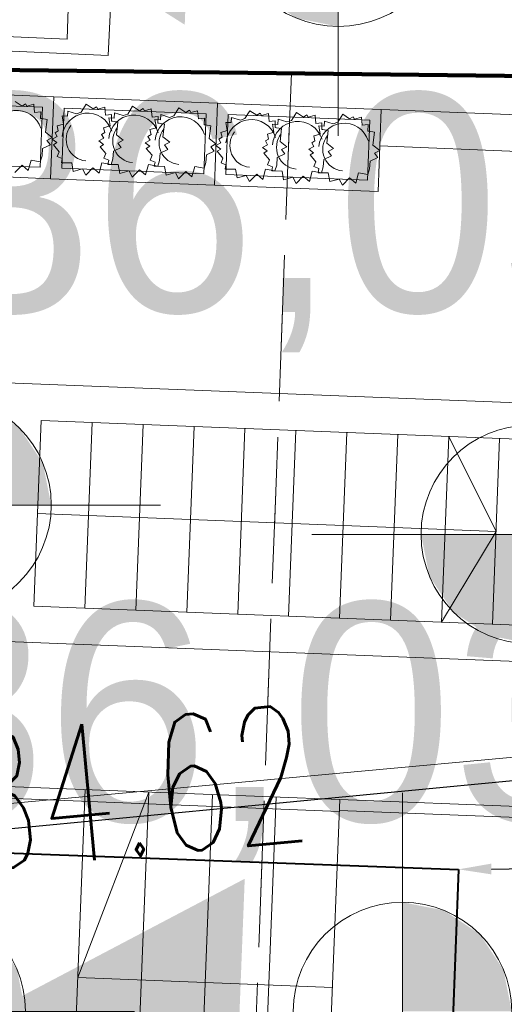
# Model space of a CAD drawing. Extents: x -134780 to 5540120, y 74663 to 5964901.
# Tile 67 of 84: x 5539594.5 to 5539597.16, y 5961348.37 to 5961353.77. Entities that reach past the tile are written whole.
import ezdxf
from ezdxf import colors
from ezdxf.entities.mleader import LeaderData, LeaderLine
from ezdxf.lldxf.tags import DXFTag
from ezdxf.math import Vec2, Vec3

# ---------------------------------------------------------------- set-up
doc = ezdxf.new("R2010")
doc.units = 0
doc.header["$MEASUREMENT"] = 0
doc.set_wipeout_variables(frame=1)
doc.linetypes.add('L_0_03', pattern=[1, 0.5, -0.5])
for name, color, linetype, lineweight in [('#opisy', 7, 'Continuous', 0), ('0_Nr_Pióra__7', 7, 'Continuous', 13), ('_gaz', 2, 'Continuous', 90), ('Arch drogi_Nr_Pióra__21', 7, 'Continuous', 9), ('ARCH MAPA RUSINOWO_Nr_Pióra__60', 230, 'Continuous', 211), ('Arch opisy_Nr_Pióra__80', 3, 'Continuous', 211), ('Arch schody_Nr_Pióra__21', 7, 'Continuous', 9), ('arch wypelnienia_Nr_Pióra__55', 214, 'Continuous', 25), ('INWENT RZĘDNE_Nr_Pióra__21', 7, 'Continuous', 9), ('INWENT.ŚCIANY_Nr_Pióra__5', 7, 'Continuous', 13), ('mapa', 7, 'Continuous', 13), ('mur_op_Nr_Pióra__7', 7, 'Continuous', 13), ('przewod_telekomunikacyjny_podziemny_Nr_Pióra__7', 7, 'Continuous', 13), ('rzedna_Atr2_Nr_Pióra__7', 7, 'Continuous', 13), ('zasuwa_lub_zawor_Nr_Pióra__7', 7, 'Continuous', 13)]:
    doc.layers.add(name, color=color, linetype=linetype, lineweight=lineweight)
for name, color, linetype, lineweight, true_color in [('217_kontur_klasyfikacyjny_Nr_Pióra__3', 7, 'Continuous', 18, 0xff6600), ('218_kontur_uzytku_gruntowego_Nr_Pióra__3', 7, 'Continuous', 18, 0xff6600), ('219_dzialka_ewidencyjna_Nr_Pióra__96', 7, 'Continuous', 13, 0x00d59f), ('arch wypelnienia_Nr_Pióra__54', 7, 'Continuous', 25, 0xbd8b17), ('Arch wyposarzenie_Nr_Pióra__4', 7, 'Continuous', 9, 0x029e21)]:
    doc.layers.add(name, color=color, linetype=linetype, lineweight=lineweight, true_color=true_color)
doc.layers.add('INWENT RZĘDNE', color=7, linetype='Continuous')
doc.styles.add('GENERATED_STYLE_1', font='txt')
doc.styles.add('GENERATED_STYLE_7', font='Simplex.shx', dxfattribs={"bigfont": 'BIGFONT.SHX'})
doc.styles.get("Standard").update_dxf_attribs({"font": 'txt', "bigfont": 'BIGFONT.SHX'})
tags = doc.linetypes.add('DASH', pattern=[15, 10, -5]).pattern_tags.tags
tags[6:7] = [DXFTag(74, 4), DXFTag(75, 0), DXFTag(340, '0'), DXFTag(46, 0.0), DXFTag(50, 0.0), DXFTag(44, 0.0), DXFTag(45, 0.0)]
tags[4:5] = [DXFTag(74, 4), DXFTag(75, 0), DXFTag(340, '0'), DXFTag(46, 0.0), DXFTag(50, 0.0), DXFTag(44, 0.0), DXFTag(45, 0.0)]

# ---------------------------------------------------------------- blocks, each defined once
blk = doc.blocks.new('Koty wysokościowe_23', base_point=(-119908.5, 122951.6))
at = {"layer": 'INWENT RZĘDNE_Nr_Pióra__21', "linetype": 'Continuous'}
for points in [[(-119908.5, 122951.6), (-119308.5, 122951.6), (-119354.1, 123181.2), (-119484.2, 123375.9), (-119678.8, 123506), (-119908.5, 123551.6)], [(-119908.5, 122951.6), (-120508.5, 122951.6), (-120462.8, 122722), (-120332.7, 122527.4), (-120138.1, 122397.3), (-119908.5, 122351.6)]]:
    blk.add_hatch(color=256, dxfattribs=at).paths.add_polyline_path(points, flags=0)
for p, q in [((-119908.5, 121751.6), (-119908.5, 124151.6)), ((-121108.5, 122951.6), (-118708.5, 122951.6))]:
    blk.add_line(p, q, dxfattribs=at)
blk.add_circle((-119908.5, 122951.6), 600, dxfattribs=at)
at = {"layer": 'INWENT RZĘDNE_Nr_Pióra__21', "insert": (-120086.9, 123774.2), "char_height": 1200, "attachment_point": 7, "style": 'GENERATED_STYLE_1'}
blk.add_mtext('{86,03}', dxfattribs=at)
blk = doc.blocks.new('Koty wysokościowe_10', base_point=(-117237.1, 122951.6))
at = {"layer": 'INWENT RZĘDNE_Nr_Pióra__21', "linetype": 'Continuous'}
blk.add_hatch(color=256, dxfattribs=at).paths.add_polyline_path([(-117237.1, 122951.6), (-116637.1, 122951.6), (-116682.8, 123181.2), (-116812.9, 123375.9), (-117007.5, 123506), (-117237.1, 123551.6)], flags=0)
blk.add_line((-117237.1, 121751.6), (-117237.1, 124151.6), dxfattribs=at)
blk.add_circle((-117237.1, 122951.6), 600, dxfattribs=at)
blk = doc.blocks.new('Koty wysokościowe_9', base_point=(-116535.2, 125571.3))
at = {"layer": 'INWENT RZĘDNE_Nr_Pióra__21', "linetype": 'Continuous'}
blk.add_hatch(color=256, dxfattribs=at).paths.add_polyline_path([(-116535.2, 125571.3), (-117135.2, 125571.3), (-117089.5, 125341.6), (-116959.5, 125147), (-116764.8, 125016.9), (-116535.2, 124971.3)], flags=0)
blk.add_line((-117735.2, 125571.3), (-115335.2, 125571.3), dxfattribs=at)
blk.add_circle((-116535.2, 125571.3), 600, dxfattribs=at)
blk = doc.blocks.new('Koty wysokościowe_8', base_point=(-119766.5, 125732.9))
at = {"layer": 'INWENT RZĘDNE_Nr_Pióra__21', "linetype": 'Continuous'}
for points in [[(-119766.5, 125732.9), (-119166.5, 125732.9), (-119212.2, 125962.6), (-119342.3, 126157.2), (-119536.9, 126287.3), (-119766.5, 126332.9)], [(-119766.5, 125732.9), (-120366.5, 125732.9), (-120320.9, 125503.3), (-120190.8, 125308.7), (-119996.1, 125178.6), (-119766.5, 125132.9)]]:
    blk.add_hatch(color=256, dxfattribs=at).paths.add_polyline_path(points, flags=0)
for p, q in [((-119766.5, 124532.9), (-119766.5, 126932.9)), ((-120966.5, 125732.9), (-118566.5, 125732.9))]:
    blk.add_line(p, q, dxfattribs=at)
blk.add_circle((-119766.5, 125732.9), 600, dxfattribs=at)
at = {"layer": 'INWENT RZĘDNE_Nr_Pióra__21', "insert": (-119829.5, 126570.8), "char_height": 1200, "attachment_point": 7, "style": 'GENERATED_STYLE_1'}
blk.add_mtext('{86,05}', dxfattribs=at)
blk = doc.blocks.new('Koty wysokościowe_7', base_point=(-117590.1, 128960.9))
at = {"layer": 'INWENT RZĘDNE_Nr_Pióra__21', "linetype": 'Continuous'}
blk.add_hatch(color=256, dxfattribs=at).paths.add_polyline_path([(-117590.1, 128960.9), (-118190.1, 128960.9), (-118144.5, 128731.3), (-118014.4, 128536.6), (-117819.7, 128406.5), (-117590.1, 128360.9)], flags=0)
blk.add_line((-117590.1, 127760.9), (-117590.1, 130160.9), dxfattribs=at)
blk.add_circle((-117590.1, 128960.9), 600, dxfattribs=at)
blk = doc.blocks.new('mapa')
at = {"layer": 'arch wypelnienia_Nr_Pióra__54', "linetype": 'Continuous'}
blk.add_hatch(color=252, dxfattribs=at).paths.add_polyline_path([(5539595.4921, 5961355.9941), (5539593.5011, 5961354.946), (5539595.4043, 5961353.7458)], flags=0)
at = {"layer": 'arch wypelnienia_Nr_Pióra__55', "linetype": 'Continuous'}
blk.add_hatch(color=252, dxfattribs=at).paths.add_polyline_path([(5539593.7428, 5961348.0072), (5539595.6459, 5961346.807), (5539595.7338, 5961349.0553)], flags=0)
at = {"layer": '0_Nr_Pióra__7', "color": 252, "linetype": 'Continuous'}
blk.add_line((5539595.99, 5961353.48), (5539596.04, 5961353.48), dxfattribs=at)
at = {"layer": '217_kontur_klasyfikacyjny_Nr_Pióra__3', "color": 252, "linetype": 'L_0_03', "flags": 128}
for points in [[(5539595.99, 5961353.48), (5539595.25, 5961333.69)], [(5539606.76, 5961353.35), (5539595.99, 5961353.48)]]:
    blk.add_lwpolyline(points, dxfattribs=at)
at = {"layer": '218_kontur_uzytku_gruntowego_Nr_Pióra__3', "color": 252, "linetype": 'L_0_03', "flags": 128}
for points in [[(5539595.99, 5961353.48), (5539593.31, 5961353.51)], [(5539593.31, 5961353.51), (5539595.99, 5961353.48)], [(5539595.25, 5961333.69), (5539595.99, 5961353.48)], [(5539595.99, 5961353.48), (5539595.25, 5961333.69)], [(5539595.99, 5961353.48), (5539606.76, 5961353.35)], [(5539606.76, 5961353.35), (5539595.99, 5961353.48)]]:
    blk.add_lwpolyline(points, dxfattribs=at)
at = {"layer": '219_dzialka_ewidencyjna_Nr_Pióra__96', "color": 252, "linetype": 'Continuous', "flags": 128}
blk.add_lwpolyline([(5539593.31, 5961353.51), (5539606.76, 5961353.35)], dxfattribs=at)
at = {"layer": 'Arch drogi_Nr_Pióra__21', "linetype": 'Continuous'}
for p, q in [((5539596.2558, 5961349.4905), (5539597.5148, 5961349.4413)), ((5539596.2534, 5961349.4306), (5539597.4525, 5961349.3837))]:
    blk.add_line(p, q, dxfattribs=at)
at = {"layer": 'ARCH MAPA RUSINOWO_Nr_Pióra__60', "linetype": 'Continuous', "lineweight": 20, "flags": 128}
blk.add_lwpolyline([(5539593.31, 5961353.51), (5539606.76, 5961353.35)], dxfattribs=at)
at = {"layer": 'Arch opisy_Nr_Pióra__80', "linetype": 'DASH', "ltscale": 0.2}
blk.add_line((5539593.31, 5961353.51), (5539606.76, 5961353.35), dxfattribs=at)
at = {"layer": 'Arch schody_Nr_Pióra__21', "color": 252, "linetype": 'Continuous'}
for p, q in [((5539594.6853, 5961353.3498), (5539593.786, 5961353.385)), ((5539594.6677, 5961352.9002), (5539594.6853, 5961353.3498)), ((5539594.6677, 5961352.9002), (5539594.6853, 5961353.3498)), ((5539595.5846, 5961353.3147), (5539594.6853, 5961353.3498)), ((5539594.623, 5961353.2922), (5539593.8436, 5961353.3227)), ((5539594.6101, 5961352.9625), (5539594.623, 5961353.2922)), ((5539594.7429, 5961353.2875), (5539594.73, 5961352.9578)), ((5539595.5223, 5961353.2571), (5539594.7429, 5961353.2875)), ((5539595.5671, 5961352.865), (5539595.5846, 5961353.3147)), ((5539595.5671, 5961352.865), (5539595.5846, 5961353.3147)), ((5539596.4839, 5961353.2795), (5539595.5846, 5961353.3147)), ((5539595.5094, 5961352.9273), (5539595.5223, 5961353.2571)), ((5539595.6422, 5961353.2524), (5539595.6294, 5961352.9226)), ((5539596.4217, 5961353.2219), (5539595.6422, 5961353.2524)), ((5539596.4664, 5961352.8299), (5539596.4839, 5961353.2795)), ((5539608.3149, 5961352.8171), (5539596.4839, 5961353.2795)), ((5539596.4088, 5961352.8922), (5539596.4217, 5961353.2219)), ((5539608.3071, 5961352.6172), (5539596.4761, 5961353.0797)), ((5539593.8307, 5961352.9929), (5539594.6101, 5961352.9625)), ((5539593.7684, 5961352.9353), (5539594.6677, 5961352.9002)), ((5539594.73, 5961352.9578), (5539595.5094, 5961352.9273)), ((5539595.6294, 5961352.9226), (5539596.4088, 5961352.8922)), ((5539594.6677, 5961352.9002), (5539595.5671, 5961352.865)), ((5539595.5671, 5961352.865), (5539596.4664, 5961352.8299)), ((5539593.4245, 5961351.8179), (5539597.5114, 5961351.6582)), ((5539594.576, 5961350.552), (5539594.6158, 5961351.5712)), ((5539594.576, 5961350.552), (5539594.6158, 5961351.5712)), ((5539594.6158, 5961351.5712), (5539597.5036, 5961351.4583)), ((5539594.8557, 5961350.541), (5539594.8956, 5961351.5602)), ((5539595.1355, 5961350.5301), (5539595.1754, 5961351.5493)), ((5539595.4153, 5961350.5192), (5539595.4552, 5961351.5384)), ((5539595.6951, 5961350.5082), (5539595.7349, 5961351.5274)), ((5539595.9749, 5961350.4973), (5539596.0147, 5961351.5165)), ((5539596.2547, 5961350.4863), (5539596.2945, 5961351.5056)), ((5539596.5345, 5961350.4754), (5539596.5743, 5961351.4946)), ((5539596.8143, 5961350.4645), (5539596.8541, 5961351.4837)), ((5539596.8541, 5961351.4837), (5539597.114, 5961350.9631)), ((5539597.094, 5961350.4535), (5539597.1339, 5961351.4728)), ((5539594.5959, 5961351.0616), (5539597.114, 5961350.9631)), ((5539596.8143, 5961350.4645), (5539597.114, 5961350.9631)), ((5539594.576, 5961350.552), (5539597.4638, 5961350.4391)), ((5539593.3691, 5961350.399), (5539597.4559, 5961350.2392)), ((5539593.338, 5961349.6046), (5539596.2558, 5961349.4905)), ((5539593.3355, 5961349.5396), (5539596.2532, 5961349.4256)), ((5539594.8569, 5961349.5452), (5539594.7762, 5961347.4818)), ((5539594.8165, 5961348.5135), (5539595.2066, 5961349.5315)), ((5539595.2066, 5961349.5315), (5539595.1259, 5961347.4681)), ((5539595.5563, 5961349.5179), (5539595.4757, 5961347.4545)), ((5539595.9061, 5961349.5042), (5539595.8254, 5961347.4408)), ((5539596.2558, 5961349.4905), (5539596.1751, 5961347.4271)), ((5539596.2155, 5961348.4588), (5539594.8165, 5961348.5135))]:
    blk.add_line(p, q, dxfattribs=at)
at = {"layer": 'Arch wyposarzenie_Nr_Pióra__4', "color": 252, "linetype": 'Continuous'}
for p, q in [((5539594.4731, 5961353.324), (5539594.5113, 5961353.2988)), ((5539594.5113, 5961353.2988), (5539594.5306, 5961353.3107)), ((5539594.5306, 5961353.3107), (5539594.5377, 5961353.298)), ((5539594.5377, 5961353.298), (5539594.5756, 5961353.3085)), ((5539594.5756, 5961353.3085), (5539594.5799, 5961353.2637)), ((5539594.8352, 5961353.2651), (5539594.8623, 5961353.3088)), ((5539594.8623, 5961353.3088), (5539594.9005, 5961353.2835)), ((5539594.9005, 5961353.2835), (5539594.9198, 5961353.2955)), ((5539594.9198, 5961353.2955), (5539594.9269, 5961353.2828)), ((5539594.9269, 5961353.2828), (5539594.9648, 5961353.2933)), ((5539594.9648, 5961353.2933), (5539594.969, 5961353.2485)), ((5539595.091, 5961353.2551), (5539595.1182, 5961353.2988)), ((5539595.1182, 5961353.2988), (5539595.1564, 5961353.2735)), ((5539595.3453, 5961353.2452), (5539595.3725, 5961353.2889)), ((5539595.3725, 5961353.2889), (5539595.4106, 5961353.2636)), ((5539594.5799, 5961353.2637), (5539594.6132, 5961353.2674)), ((5539594.6132, 5961353.2674), (5539594.6122, 5961353.2312)), ((5539594.7387, 5961353.2002), (5539594.7307, 5961353.2448)), ((5539594.7307, 5961353.2448), (5539594.7604, 5961353.243)), ((5539594.7604, 5961353.243), (5539594.7622, 5961353.2717)), ((5539594.7622, 5961353.2717), (5539594.8105, 5961353.2567)), ((5539594.8105, 5961353.2567), (5539594.8352, 5961353.2651)), ((5539594.969, 5961353.2485), (5539595.0024, 5961353.2522)), ((5539594.9946, 5961353.1902), (5539594.9866, 5961353.2348)), ((5539594.9866, 5961353.2348), (5539595.0163, 5961353.233)), ((5539595.0024, 5961353.2522), (5539595.0013, 5961353.2159)), ((5539595.0163, 5961353.233), (5539595.0181, 5961353.2617)), ((5539595.0181, 5961353.2617), (5539595.0664, 5961353.2467)), ((5539595.0664, 5961353.2467), (5539595.091, 5961353.2551)), ((5539595.1564, 5961353.2735), (5539595.1757, 5961353.2855)), ((5539595.1757, 5961353.2855), (5539595.1827, 5961353.2728)), ((5539595.1827, 5961353.2728), (5539595.2206, 5961353.2833)), ((5539595.2206, 5961353.2833), (5539595.2249, 5961353.2385)), ((5539595.2249, 5961353.2385), (5539595.2583, 5961353.2422)), ((5539595.2583, 5961353.2422), (5539595.2572, 5961353.2059)), ((5539595.2705, 5961353.2231), (5539595.2724, 5961353.2518)), ((5539595.2724, 5961353.2518), (5539595.3207, 5961353.2368)), ((5539595.3207, 5961353.2368), (5539595.3453, 5961353.2452)), ((5539595.4106, 5961353.2636), (5539595.4299, 5961353.2756)), ((5539595.4299, 5961353.2756), (5539595.437, 5961353.2629)), ((5539595.437, 5961353.2629), (5539595.4749, 5961353.2733)), ((5539595.4749, 5961353.2733), (5539595.4792, 5961353.2285)), ((5539595.6597, 5961353.2079), (5539595.6615, 5961353.2366)), ((5539595.6615, 5961353.2366), (5539595.7098, 5961353.2216)), ((5539595.7345, 5961353.23), (5539595.7616, 5961353.2737)), ((5539595.7616, 5961353.2737), (5539595.7998, 5961353.2484)), ((5539595.7998, 5961353.2484), (5539595.8191, 5961353.2604)), ((5539595.8191, 5961353.2604), (5539595.8262, 5961353.2477)), ((5539595.8262, 5961353.2477), (5539595.8641, 5961353.2581)), ((5539595.8641, 5961353.2581), (5539595.8683, 5961353.2133)), ((5539595.9904, 5961353.22), (5539596.0175, 5961353.2637)), ((5539596.0175, 5961353.2637), (5539596.0557, 5961353.2384)), ((5539596.0557, 5961353.2384), (5539596.075, 5961353.2504)), ((5539596.075, 5961353.2504), (5539596.082, 5961353.2377)), ((5539596.082, 5961353.2377), (5539596.12, 5961353.2481)), ((5539596.12, 5961353.2481), (5539596.1242, 5961353.2033)), ((5539596.2446, 5961353.21), (5539596.2718, 5961353.2537)), ((5539596.2718, 5961353.2537), (5539596.31, 5961353.2285)), ((5539596.31, 5961353.2285), (5539596.3292, 5961353.2404)), ((5539596.3292, 5961353.2404), (5539596.3363, 5961353.2277)), ((5539596.3363, 5961353.2277), (5539596.3742, 5961353.2382)), ((5539596.3742, 5961353.2382), (5539596.3785, 5961353.1934)), ((5539594.6122, 5961353.2312), (5539594.619, 5961353.2305)), ((5539594.619, 5961353.2305), (5539594.648, 5961353.2253)), ((5539594.648, 5961353.2253), (5539594.6395, 5961353.1554)), ((5539594.703, 5961353.1897), (5539594.7387, 5961353.2002)), ((5539594.7099, 5961353.1629), (5539594.703, 5961353.1897)), ((5539594.9589, 5961353.1797), (5539594.9946, 5961353.1902)), ((5539594.9658, 5961353.1529), (5539594.9589, 5961353.1797)), ((5539595.0013, 5961353.2159), (5539595.0082, 5961353.2153)), ((5539595.0082, 5961353.2153), (5539595.0372, 5961353.2101)), ((5539595.0372, 5961353.2101), (5539595.0287, 5961353.1402)), ((5539595.2132, 5961353.1698), (5539595.2489, 5961353.1803)), ((5539595.2489, 5961353.1803), (5539595.2408, 5961353.2248)), ((5539595.2408, 5961353.2248), (5539595.2705, 5961353.2231)), ((5539595.2572, 5961353.2059), (5539595.2641, 5961353.2053)), ((5539595.2641, 5961353.2053), (5539595.293, 5961353.2001)), ((5539595.293, 5961353.2001), (5539595.2846, 5961353.1302)), ((5539595.4792, 5961353.2285), (5539595.5125, 5961353.2323)), ((5539595.5125, 5961353.2323), (5539595.5115, 5961353.196)), ((5539595.5115, 5961353.196), (5539595.5183, 5961353.1953)), ((5539595.5183, 5961353.1953), (5539595.5473, 5961353.1902)), ((5539595.5473, 5961353.1902), (5539595.5388, 5961353.1203)), ((5539595.638, 5961353.165), (5539595.63, 5961353.2096)), ((5539595.63, 5961353.2096), (5539595.6597, 5961353.2079)), ((5539595.7098, 5961353.2216), (5539595.7345, 5961353.23)), ((5539595.8683, 5961353.2133), (5539595.9017, 5961353.2171)), ((5539595.8939, 5961353.155), (5539595.8859, 5961353.1996)), ((5539595.8859, 5961353.1996), (5539595.9156, 5961353.1979)), ((5539595.9017, 5961353.2171), (5539595.9006, 5961353.1808)), ((5539595.9006, 5961353.1808), (5539595.9075, 5961353.1801)), ((5539595.9075, 5961353.1801), (5539595.9365, 5961353.175)), ((5539595.9156, 5961353.1979), (5539595.9174, 5961353.2266)), ((5539595.9174, 5961353.2266), (5539595.9657, 5961353.2116)), ((5539595.9657, 5961353.2116), (5539595.9904, 5961353.22)), ((5539596.1242, 5961353.2033), (5539596.1576, 5961353.2071)), ((5539596.1482, 5961353.1451), (5539596.1402, 5961353.1897)), ((5539596.1402, 5961353.1897), (5539596.1698, 5961353.1879)), ((5539596.1576, 5961353.2071), (5539596.1565, 5961353.1708)), ((5539596.1698, 5961353.1879), (5539596.1717, 5961353.2166)), ((5539596.1717, 5961353.2166), (5539596.22, 5961353.2016)), ((5539596.22, 5961353.2016), (5539596.2446, 5961353.21)), ((5539596.3785, 5961353.1934), (5539596.4119, 5961353.1971)), ((5539596.4119, 5961353.1971), (5539596.4108, 5961353.1608)), ((5539594.6395, 5961353.1554), (5539594.6766, 5961353.1261)), ((5539594.6766, 5961353.1261), (5539594.6476, 5961353.1105)), ((5539594.6762, 5961353.1173), (5539594.7036, 5961353.1318)), ((5539594.692, 5961353.1525), (5539594.7099, 5961353.1629)), ((5539594.7036, 5961353.1318), (5539594.692, 5961353.1525)), ((5539594.9479, 5961353.1425), (5539594.9658, 5961353.1529)), ((5539594.9594, 5961353.1218), (5539594.9479, 5961353.1425)), ((5539595.0287, 5961353.1402), (5539595.0657, 5961353.1109)), ((5539595.2022, 5961353.1325), (5539595.2201, 5961353.1429)), ((5539595.2137, 5961353.1118), (5539595.2022, 5961353.1325)), ((5539595.2201, 5961353.1429), (5539595.2132, 5961353.1698)), ((5539595.2846, 5961353.1302), (5539595.3216, 5961353.1009)), ((5539595.5913, 5961353.1173), (5539595.6092, 5961353.1277)), ((5539595.6023, 5961353.1546), (5539595.638, 5961353.165)), ((5539595.6092, 5961353.1277), (5539595.6023, 5961353.1546)), ((5539595.8582, 5961353.1446), (5539595.8939, 5961353.155)), ((5539595.8651, 5961353.1177), (5539595.8582, 5961353.1446)), ((5539595.9365, 5961353.175), (5539595.928, 5961353.1051)), ((5539596.1125, 5961353.1346), (5539596.1482, 5961353.1451)), ((5539596.1194, 5961353.1078), (5539596.1125, 5961353.1346)), ((5539596.1565, 5961353.1708), (5539596.1634, 5961353.1701)), ((5539596.1634, 5961353.1701), (5539596.1923, 5961353.165)), ((5539596.1923, 5961353.165), (5539596.1839, 5961353.0951)), ((5539596.4108, 5961353.1608), (5539596.4177, 5961353.1602)), ((5539596.4177, 5961353.1602), (5539596.4466, 5961353.155)), ((5539596.4466, 5961353.155), (5539596.4382, 5961353.0851)), ((5539594.6662, 5961353.0862), (5539594.6239, 5961353.0664)), ((5539594.6476, 5961353.1105), (5539594.6662, 5961353.0862)), ((5539594.7024, 5961353.0981), (5539594.6762, 5961353.1173)), ((5539594.6831, 5961353.0859), (5539594.7024, 5961353.0981)), ((5539594.715, 5961353.0485), (5539594.6831, 5961353.0859)), ((5539594.9321, 5961353.1073), (5539594.9594, 5961353.1218)), ((5539594.9583, 5961353.0881), (5539594.9321, 5961353.1073)), ((5539594.939, 5961353.0759), (5539594.9583, 5961353.0881)), ((5539594.9709, 5961353.0385), (5539594.939, 5961353.0759)), ((5539595.0657, 5961353.1109), (5539595.0368, 5961353.0953)), ((5539595.0368, 5961353.0953), (5539595.0553, 5961353.071)), ((5539595.1864, 5961353.0974), (5539595.2137, 5961353.1118)), ((5539595.2125, 5961353.0782), (5539595.1864, 5961353.0974)), ((5539595.1932, 5961353.066), (5539595.2125, 5961353.0782)), ((5539595.3216, 5961353.1009), (5539595.2927, 5961353.0853)), ((5539595.2927, 5961353.0853), (5539595.3112, 5961353.061)), ((5539595.5388, 5961353.1203), (5539595.5759, 5961353.091)), ((5539595.5759, 5961353.091), (5539595.547, 5961353.0754)), ((5539595.547, 5961353.0754), (5539595.5655, 5961353.0511)), ((5539595.5755, 5961353.0821), (5539595.6029, 5961353.0966)), ((5539595.6017, 5961353.063), (5539595.5755, 5961353.0821)), ((5539595.6029, 5961353.0966), (5539595.5913, 5961353.1173)), ((5539595.8314, 5961353.0721), (5539595.8588, 5961353.0866)), ((5539595.8576, 5961353.053), (5539595.8314, 5961353.0721)), ((5539595.8472, 5961353.1073), (5539595.8651, 5961353.1177)), ((5539595.8588, 5961353.0866), (5539595.8472, 5961353.1073)), ((5539595.928, 5961353.1051), (5539595.965, 5961353.0758)), ((5539595.965, 5961353.0758), (5539595.9361, 5961353.0602)), ((5539596.0857, 5961353.0622), (5539596.113, 5961353.0767)), ((5539596.1015, 5961353.0974), (5539596.1194, 5961353.1078)), ((5539596.113, 5961353.0767), (5539596.1015, 5961353.0974)), ((5539596.1839, 5961353.0951), (5539596.2209, 5961353.0658)), ((5539596.4382, 5961353.0851), (5539596.4752, 5961353.0558)), ((5539594.621, 5961353.0251), (5539594.611, 5961352.9933)), ((5539594.6239, 5961353.0664), (5539594.621, 5961353.0251)), ((5539594.7045, 5961353.0221), (5539594.715, 5961353.0485)), ((5539594.7309, 5961353.0112), (5539594.7045, 5961353.0221)), ((5539594.9604, 5961353.0121), (5539594.9709, 5961353.0385)), ((5539595.0131, 5961353.0512), (5539595.0102, 5961353.0099)), ((5539595.0553, 5961353.071), (5539595.0131, 5961353.0512)), ((5539595.2252, 5961353.0286), (5539595.1932, 5961353.066)), ((5539595.2147, 5961353.0022), (5539595.2252, 5961353.0286)), ((5539595.269, 5961353.0412), (5539595.2661, 5961352.9999)), ((5539595.3112, 5961353.061), (5539595.269, 5961353.0412)), ((5539595.5232, 5961353.0312), (5539595.5203, 5961352.9899)), ((5539595.5655, 5961353.0511), (5539595.5232, 5961353.0312)), ((5539595.5824, 5961353.0508), (5539595.6017, 5961353.063)), ((5539595.6143, 5961353.0133), (5539595.5824, 5961353.0508)), ((5539595.8383, 5961353.0407), (5539595.8576, 5961353.053)), ((5539595.8702, 5961353.0033), (5539595.8383, 5961353.0407)), ((5539595.9546, 5961353.0359), (5539595.9124, 5961353.016)), ((5539595.9361, 5961353.0602), (5539595.9546, 5961353.0359)), ((5539596.1119, 5961353.043), (5539596.0857, 5961353.0622)), ((5539596.0926, 5961353.0308), (5539596.1119, 5961353.043)), ((5539596.1245, 5961352.9934), (5539596.0926, 5961353.0308)), ((5539596.2105, 5961353.0259), (5539596.1683, 5961353.006)), ((5539596.2209, 5961353.0658), (5539596.192, 5961353.0502)), ((5539596.192, 5961353.0502), (5539596.2105, 5961353.0259)), ((5539596.4752, 5961353.0558), (5539596.4463, 5961353.0402)), ((5539596.4463, 5961353.0402), (5539596.4648, 5961353.0159)), ((5539594.5111, 5961352.9747), (5539594.4713, 5961352.9345)), ((5539594.5446, 5961352.9458), (5539594.5111, 5961352.9747)), ((5539594.5602, 5961353.0025), (5539594.5446, 5961352.9458)), ((5539594.611, 5961352.9933), (5539594.5602, 5961353.0025)), ((5539594.7269, 5961352.9881), (5539594.7309, 5961353.0112)), ((5539594.7834, 5961352.9872), (5539594.7269, 5961352.9881)), ((5539594.7921, 5961352.9392), (5539594.7834, 5961352.9872)), ((5539594.9494, 5961352.9873), (5539594.9338, 5961352.9306)), ((5539595.0002, 5961352.9781), (5539594.9494, 5961352.9873)), ((5539594.9867, 5961353.0012), (5539594.9604, 5961353.0121)), ((5539594.9827, 5961352.9781), (5539594.9867, 5961353.0012)), ((5539595.0393, 5961352.9772), (5539594.9827, 5961352.9781)), ((5539595.0102, 5961353.0099), (5539595.0002, 5961352.9781)), ((5539595.048, 5961352.9292), (5539595.0393, 5961352.9772)), ((5539595.2053, 5961352.9773), (5539595.1896, 5961352.9206)), ((5539595.256, 5961352.9681), (5539595.2053, 5961352.9773)), ((5539595.241, 5961352.9913), (5539595.2147, 5961353.0022)), ((5539595.237, 5961352.9682), (5539595.241, 5961352.9913)), ((5539595.2935, 5961352.9673), (5539595.237, 5961352.9682)), ((5539595.2661, 5961352.9999), (5539595.256, 5961352.9681)), ((5539595.3023, 5961352.9193), (5539595.2935, 5961352.9673)), ((5539595.4596, 5961352.9673), (5539595.4439, 5961352.9106)), ((5539595.5103, 5961352.9582), (5539595.4596, 5961352.9673)), ((5539595.5203, 5961352.9899), (5539595.5103, 5961352.9582)), ((5539595.6038, 5961352.9869), (5539595.6143, 5961353.0133)), ((5539595.6302, 5961352.9761), (5539595.6038, 5961352.9869)), ((5539595.6262, 5961352.953), (5539595.6302, 5961352.9761)), ((5539595.8597, 5961352.9769), (5539595.8702, 5961353.0033)), ((5539595.8861, 5961352.9661), (5539595.8597, 5961352.9769)), ((5539595.8821, 5961352.943), (5539595.8861, 5961352.9661)), ((5539595.9095, 5961352.9747), (5539595.8995, 5961352.943)), ((5539595.9124, 5961353.016), (5539595.9095, 5961352.9747)), ((5539596.114, 5961352.967), (5539596.1245, 5961352.9934)), ((5539596.1403, 5961352.9561), (5539596.114, 5961352.967)), ((5539596.1654, 5961352.9647), (5539596.1553, 5961352.933)), ((5539596.1683, 5961353.006), (5539596.1654, 5961352.9647)), ((5539596.4226, 5961352.9961), (5539596.4196, 5961352.9548)), ((5539596.4648, 5961353.0159), (5539596.4226, 5961352.9961)), ((5539594.8426, 5961352.9534), (5539594.7921, 5961352.9392)), ((5539594.8605, 5961352.9193), (5539594.8426, 5961352.9534)), ((5539594.9002, 5961352.9595), (5539594.8605, 5961352.9193)), ((5539594.9338, 5961352.9306), (5539594.9002, 5961352.9595)), ((5539595.0985, 5961352.9434), (5539595.048, 5961352.9292)), ((5539595.1163, 5961352.9093), (5539595.0985, 5961352.9434)), ((5539595.1561, 5961352.9495), (5539595.1163, 5961352.9093)), ((5539595.1896, 5961352.9206), (5539595.1561, 5961352.9495)), ((5539595.3528, 5961352.9335), (5539595.3023, 5961352.9193)), ((5539595.3706, 5961352.8994), (5539595.3528, 5961352.9335)), ((5539595.4104, 5961352.9396), (5539595.3706, 5961352.8994)), ((5539595.4439, 5961352.9106), (5539595.4104, 5961352.9396)), ((5539595.6827, 5961352.9521), (5539595.6262, 5961352.953)), ((5539595.6914, 5961352.9041), (5539595.6827, 5961352.9521)), ((5539595.7419, 5961352.9183), (5539595.6914, 5961352.9041)), ((5539595.7598, 5961352.8842), (5539595.7419, 5961352.9183)), ((5539595.7996, 5961352.9244), (5539595.7598, 5961352.8842)), ((5539595.8331, 5961352.8954), (5539595.7996, 5961352.9244)), ((5539595.8487, 5961352.9521), (5539595.8331, 5961352.8954)), ((5539595.8995, 5961352.943), (5539595.8487, 5961352.9521)), ((5539595.9386, 5961352.9421), (5539595.8821, 5961352.943)), ((5539595.9473, 5961352.8941), (5539595.9386, 5961352.9421)), ((5539596.0554, 5961352.9144), (5539596.0157, 5961352.8742)), ((5539596.089, 5961352.8854), (5539596.0554, 5961352.9144)), ((5539596.1046, 5961352.9421), (5539596.089, 5961352.8854)), ((5539596.1553, 5961352.933), (5539596.1046, 5961352.9421)), ((5539596.1363, 5961352.933), (5539596.1403, 5961352.9561)), ((5539596.1929, 5961352.9321), (5539596.1363, 5961352.933)), ((5539596.2016, 5961352.8841), (5539596.1929, 5961352.9321)), ((5539596.3589, 5961352.9322), (5539596.3432, 5961352.8755)), ((5539596.4096, 5961352.923), (5539596.3589, 5961352.9322)), ((5539596.4196, 5961352.9548), (5539596.4096, 5961352.923)), ((5539595.9978, 5961352.9083), (5539595.9473, 5961352.8941)), ((5539596.0157, 5961352.8742), (5539595.9978, 5961352.9083)), ((5539596.2521, 5961352.8983), (5539596.2016, 5961352.8841)), ((5539596.2699, 5961352.8642), (5539596.2521, 5961352.8983)), ((5539596.3097, 5961352.9044), (5539596.2699, 5961352.8642)), ((5539596.3432, 5961352.8755), (5539596.3097, 5961352.9044))]:
    blk.add_line(p, q, dxfattribs=at)
for centre, major_axis, start_param, end_param in [((5539594.4812, 5961353.1326), (-0.0056, -0.1425), 1.927535, 4.652962), ((5539594.8703, 5961353.1174), (-0.0056, -0.1425), 1.927535, 4.652962), ((5539595.1262, 5961353.1074), (-0.0056, -0.1425), 1.927535, 4.652962), ((5539595.3805, 5961353.0975), (-0.0056, -0.1425), 1.927535, 4.652962), ((5539594.8703, 5961353.1174), (-0.0047, -0.1193), 4.078423, 6.243896), ((5539595.1262, 5961353.1074), (-0.0047, -0.1193), 4.078423, 6.243896), ((5539595.7696, 5961353.0823), (-0.0056, -0.1425), 1.927535, 4.652962), ((5539596.0255, 5961353.0723), (-0.0056, -0.1425), 1.927535, 4.652962), ((5539596.2798, 5961353.0623), (-0.0056, -0.1425), 1.927535, 4.652962), ((5539595.3805, 5961353.0975), (-0.0047, -0.1193), 4.078423, 6.243896), ((5539595.7696, 5961353.0823), (-0.0047, -0.1193), 4.078423, 6.243896), ((5539596.0255, 5961353.0723), (-0.0047, -0.1193), 4.078423, 6.243896), ((5539596.2798, 5961353.0623), (-0.0047, -0.1193), 4.078423, 6.243896)]:
    blk.add_ellipse(centre, major_axis=major_axis, ratio=0.982005, start_param=start_param, end_param=end_param, dxfattribs=at)
at = {"layer": 'INWENT.ŚCIANY_Nr_Pióra__5', "color": 252, "linetype": 'Continuous'}
for p, q in [((5539594.7578, 5961353.6672), (5539594.8941, 5961357.1546)), ((5539593.2989, 5961353.7243), (5539594.7578, 5961353.6672))]:
    blk.add_line(p, q, dxfattribs=at)
at = {"layer": 'mur_op_Nr_Pióra__7', "color": 252, "linetype": 'Continuous', "flags": 128}
blk.add_lwpolyline([(5539593.318, 5961353.6517), (5539594.9845, 5961353.5759), (5539595.1597, 5961357.1478)], dxfattribs=at)
at = {"layer": 'przewod_telekomunikacyjny_podziemny_Nr_Pióra__7', "color": 252, "linetype": 'Continuous', "flags": 128}
blk.add_lwpolyline([(5539621.97, 5961383.07), (5539614.45, 5961381.26), (5539615.68, 5961372.42), (5539616.21, 5961367.74), (5539615.03, 5961364.46), (5539609.12, 5961363.45), (5539607.72, 5961350.69), (5539593.15, 5961349.35)], dxfattribs=at)
at = {"layer": 'INWENT RZĘDNE', "color": 252, "xscale": 0.001, "yscale": 0.001, "zscale": 0.001}
for name, p in [('Koty wysokościowe_7', (5539596.2475, 5961354.3357)), ('Koty wysokościowe_8', (5539594.0711, 5961351.1078)), ('Koty wysokościowe_9', (5539597.3024, 5961350.9461)), ('Koty wysokościowe_10', (5539596.6005, 5961348.3265)), ('Koty wysokościowe_23', (5539593.9291, 5961348.3265))]:
    blk.add_blockref(name, p, dxfattribs=at)
at = {"layer": 'rzedna_Atr2_Nr_Pióra__7', "color": 252, "linetype": 'Continuous', "insert": (5539594.1417, 5961349.8398), "char_height": 0.75, "attachment_point": 1, "rotation": 5.3, "style": 'GENERATED_STYLE_7'}
blk.add_mtext('{\\W0.660000x;84.62}', dxfattribs=at)

msp = doc.modelspace()

# ---------------------------------------------------------------- block references
at = {"layer": 'mapa', "color": 4, "lineweight": 40}
msp.add_blockref('mapa', (0, 0), dxfattribs=at)

# ---------------------------------------------------------------- next in the draw order: linework, layer by layer
at = {"layer": '_gaz', "color": 2, "lineweight": 40, "ltscale": 0.1}
for p, q in [((5539593.5648, 5961349.2295), (5539596.9086, 5961349.107)), ((5539596.9086, 5961349.107), (5539596.4254, 5961336.7463))]:
    msp.add_line(p, q, dxfattribs=at)

# ---------------------------------------------------------------- next in the draw order: leaders
at = {"layer": '#opisy', "lineweight": 0}
ml = msp.add_multileader_mtext('Standard', dxfattribs=at)
ml.set_content('\\fArial|b0|i0|c238|p34;\\A1;G16 ', color=256)
ml.set_leader_properties()
ml.build(insert=Vec2(0, 0))
ml.multileader.update_dxf_attribs({"text_left_attachment_type": 5, "text_right_attachment_type": 5, "dogleg_length": 0.36, "arrow_head_size": 0.18})
ctx = ml.context
ctx.base_point, ctx.char_height, ctx.arrow_head_size, ctx.landing_gap_size, ctx.plane_origin = Vec3(5539618.3333, 5961353.1042), 1.5, 0.18, 0.09, Vec3(5539618.67, 5961322.323)
ctx.left_attachment, ctx.right_attachment = 5, 5
notes = []
notes.append((ctx, [(0, (1, 1, 0), (5539617.9733, 5961351.5787), (1, 0), 0.36, [(0, [(5539593.4487, 5961349.235)], 0, [])])]))
ctx.mtext.insert, ctx.mtext.flow_direction = Vec3(5539618.4233, 5961353.4042), 5
ml = msp.add_multileader_mtext('Standard', dxfattribs=at)
ml.set_content('\\fArial|b0|i0|c238|p34;\\A1;G15 ', color=256)
ml.set_leader_properties()
ml.build(insert=Vec2(0, 0))
ml.multileader.update_dxf_attribs({"text_left_attachment_type": 5, "text_right_attachment_type": 5, "dogleg_length": 0.36, "arrow_head_size": 0.18})
ctx = ml.context
ctx.base_point, ctx.char_height, ctx.arrow_head_size, ctx.landing_gap_size, ctx.plane_origin = Vec3(5539618.3333, 5961350.8545), 1.5, 0.18, 0.09, Vec3(5539618.67, 5961320.0733)
ctx.left_attachment, ctx.right_attachment = 5, 5
notes.append((ctx, [(0, (1, 1, 0), (5539617.9733, 5961349.329), (1, 0), 0.36, [(0, [(5539596.9086, 5961349.107)], 0, [])])]))
ctx.mtext.insert, ctx.mtext.flow_direction = Vec3(5539618.4233, 5961351.1545), 5
for ctx, leaders in notes:
    for number, flags, end, landing, length, lines in leaders:
        leader = LeaderData()
        leader.index, (leader.has_last_leader_line, leader.has_dogleg_vector, leader.attachment_direction) = number, flags
        leader.last_leader_point, leader.dogleg_vector, leader.dogleg_length = Vec3(end), Vec3(landing), length
        for number, points, colour, breaks in lines:
            line = LeaderLine()
            line.index, line.vertices, line.color, line.breaks = number, Vec3.list(points), colors.encode_raw_color(colour), breaks
            leader.lines.append(line)
        ctx.leaders.append(leader)

# ---------------------------------------------------------------- next in the draw order: wipeouts: each hides what was drawn before it
msp.add_wipeout([(5539444.713, 5961266.9628), (5539444.713, 5961415.4628), (5539654.713, 5961415.4628), (5539651.713, 5961412.4128), (5539457.213, 5961412.4128), (5539457.213, 5961270.0128), (5539651.713, 5961270.0128), (5539654.713, 5961266.9628)]).dxf.layer = 'zasuwa_lub_zawor_Nr_Pióra__7'

doc.saveas('drawing.dxf')
